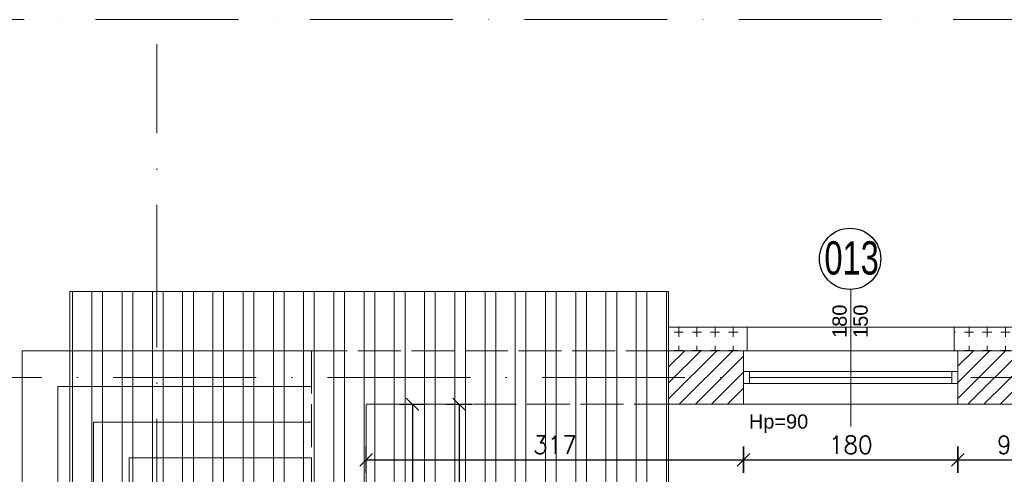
# Model space of a CAD drawing. Header units: millimetres. Extents: x -37273 to 136949, y -1495242345 to -598.
# Tile 7 of 38: x 40746 to 41573, y -20974 to -20592. Entities that reach past the tile are written whole.
import ezdxf

# ---------------------------------------------------------------- set-up
doc = ezdxf.new("R2010")
doc.units = ezdxf.units.MM
doc.linetypes.add('ACAD_ISO02W100', pattern=[15, 12, -3])
doc.linetypes.add('ACAD_ISO10W100', pattern=[18, 12, -3, 0, -3])
for name, color, linetype, lineweight in [('A-OKN', 3, 'Continuous', 13), ('urządzenia', 252, 'Continuous', 0), ('wymiarowannie', 253, 'Continuous', 5), ('ściany', 190, 'Continuous', 25)]:
    doc.layers.add(name, color=color, linetype=linetype, lineweight=lineweight)
for name, color, linetype in [('OPISY', 4, 'Continuous'), ('wym', 1, 'Continuous'), ('ściana', 7, 'Continuous')]:
    doc.layers.add(name, color=color, linetype=linetype)
doc.styles.add('op2', font='arial.ttf')
doc.styles.get("Standard").update_dxf_attribs({"font": 'arial.ttf'})
doc.styles.add('WYM_50', font='simplex.shx', dxfattribs={"width": 0.95})
doc.dimstyles.new('50', dxfattribs={"dimtxt": 15, "dimasz": 0.15, "dimexe": 13, "dimexo": 30, "dimgap": 5, "dimtad": 1, "dimdec": 0, "dimrnd": 0.5, "dimzin": 1, "dimdsep": 46, "dimtxsty": 'WYM_50', "dimblk": 'A', "dimcen": 3, "dimdle": 5, "dimse1": 1, "dimse2": 1, "dimclrd": 256, "dimclre": 256, "dimclrt": 2, "dimaunit": 1, "dimadec": 0, "dimazin": 0, "dimtfac": 0.32, "dimtdec": 0, "dimtix": 1, "dimtmove": 1, "dimatfit": 3, "dimldrblk": 'A', "dimfxl": 1, "dimtvp": 0.08, "dimtolj": 1, "dimtzin": 1, "dimarcsym": 0})

# ---------------------------------------------------------------- blocks, each defined once
blk = doc.blocks.new('A')
at = {"color": 1, "linetype": 'Continuous'}
blk.add_line((0, 73.6), (0, -73.6), dxfattribs=at)
at = {"color": 7, "linetype": 'Continuous'}
blk.add_line((-35.3, -35.3), (35.3, 35.3), dxfattribs=at)
blk = doc.blocks.new('*D2545')
at = {"layer": 'Defpoints', "color": 0, "lineweight": 13, "ltscale": 3}
for p in [(40991, -20870.55), (40595.34, -21123.95), (40991, -21123.95)]:
    blk.add_point(p, dxfattribs=at)
at = {"layer": 'wym', "lineweight": -2}
blk.add_line((40595.34, -20870.7), (40595.34, -21123.8), dxfattribs=at)
at = {"layer": 'wym', "lineweight": -2, "ltscale": 3, "xscale": 0.15, "yscale": 0.15, "zscale": 0.15}
for p, rotation in [((40595.34, -20870.55), 90), ((40595.34, -21123.95), 270)]:
    blk.add_blockref('A', p, dxfattribs=dict(at, rotation=rotation))
at = {"layer": 'wym', "color": 2, "ltscale": 3, "insert": (40582.84, -20997.25), "char_height": 15, "attachment_point": 5, "rotation": 90, "style": 'WYM_50'}
blk.add_mtext('\\A1;254', dxfattribs=at)
blk = doc.blocks.new('*D2559')
at = {"layer": 'Defpoints', "color": 0, "lineweight": 13, "ltscale": 3}
for p in [(40991, -20870.55), (40540.24, -22120.55), (40991, -22120.55)]:
    blk.add_point(p, dxfattribs=at)
at = {"layer": 'wym', "lineweight": -2}
blk.add_line((40540.24, -20870.7), (40540.24, -22120.4), dxfattribs=at)
at = {"layer": 'wym', "lineweight": -2, "ltscale": 3, "xscale": 0.15, "yscale": 0.15, "zscale": 0.15}
for p, rotation in [((40540.24, -20870.55), 90), ((40540.24, -22120.55), 270)]:
    blk.add_blockref('A', p, dxfattribs=dict(at, rotation=rotation))
at = {"layer": 'wym', "color": 2, "ltscale": 3, "insert": (40527.74, -21495.55), "char_height": 15, "attachment_point": 5, "rotation": 90, "style": 'WYM_50'}
blk.add_mtext('\\A1;1250', dxfattribs=at)
blk = doc.blocks.new('*D2575')
at = {"layer": 'Defpoints', "color": 0, "lineweight": 13, "ltscale": 3}
for p in [(41354, -20911.85), (41354, -20962.15), (41037, -20997.04)]:
    blk.add_point(p, dxfattribs=at)
at = {"layer": 'wym', "lineweight": -2}
blk.add_line((41037.15, -20962.15), (41353.85, -20962.15), dxfattribs=at)
at = {"layer": 'wym', "lineweight": -2, "ltscale": 3, "xscale": 0.15, "yscale": 0.15, "zscale": 0.15, "rotation": 180}
blk.add_blockref('A', (41037, -20962.15), dxfattribs=at)
at = {"layer": 'wym', "lineweight": -2, "ltscale": 3, "xscale": 0.15, "yscale": 0.15, "zscale": 0.15}
blk.add_blockref('A', (41354, -20962.15), dxfattribs=at)
at = {"layer": 'wym', "color": 2, "ltscale": 3, "insert": (41195.5, -20949.65), "char_height": 15, "attachment_point": 5, "style": 'WYM_50'}
blk.add_mtext('\\A1;317', dxfattribs=at)
blk = doc.blocks.new('*D2560')
at = {"layer": 'Defpoints', "color": 0, "lineweight": 13, "ltscale": 3}
for p in [(41067.73, -20915.55), (41037, -21123.95), (41075.98, -21123.95)]:
    blk.add_point(p, dxfattribs=at)
at = {"layer": 'wym', "lineweight": -2}
blk.add_line((41075.98, -20915.7), (41075.98, -21123.8), dxfattribs=at)
at = {"layer": 'wym', "lineweight": -2, "ltscale": 3, "xscale": 0.15, "yscale": 0.15, "zscale": 0.15}
for p, rotation in [((41075.98, -20915.55), 90), ((41075.98, -21123.95), 270)]:
    blk.add_blockref('A', p, dxfattribs=dict(at, rotation=rotation))
at = {"layer": 'wym', "color": 2, "ltscale": 3, "insert": (41063.48, -21019.75), "char_height": 15, "attachment_point": 5, "rotation": 90, "style": 'WYM_50'}
blk.add_mtext('\\A1;209', dxfattribs=at)
blk = doc.blocks.new('*D2599')
at = {"layer": 'Defpoints', "color": 0, "lineweight": 13, "ltscale": 3}
for p in [(41117.13, -20915.55), (41115.16, -21679.55), (41117.13, -21679.55)]:
    blk.add_point(p, dxfattribs=at)
at = {"layer": 'wym', "lineweight": -2}
blk.add_line((41115.16, -20915.7), (41115.16, -21679.4), dxfattribs=at)
at = {"layer": 'wym', "lineweight": -2, "ltscale": 3, "xscale": 0.15, "yscale": 0.15, "zscale": 0.15}
for p, rotation in [((41115.16, -20915.55), 90), ((41115.16, -21679.55), 270)]:
    blk.add_blockref('A', p, dxfattribs=dict(at, rotation=rotation))
at = {"layer": 'wym', "color": 2, "ltscale": 3, "insert": (41102.66, -21297.55), "char_height": 15, "attachment_point": 5, "rotation": 90, "style": 'WYM_50'}
blk.add_mtext('\\A1;764', dxfattribs=at)
blk = doc.blocks.new('*D2576')
at = {"layer": 'Defpoints', "color": 0, "lineweight": 13, "ltscale": 3}
for p in [(41354, -20904.95), (41534, -20904.95), (41534, -20962.15)]:
    blk.add_point(p, dxfattribs=at)
at = {"layer": 'wym', "lineweight": -2}
blk.add_line((41354.15, -20962.15), (41533.85, -20962.15), dxfattribs=at)
at = {"layer": 'wym', "lineweight": -2, "ltscale": 3, "xscale": 0.15, "yscale": 0.15, "zscale": 0.15, "rotation": 180}
blk.add_blockref('A', (41354, -20962.15), dxfattribs=at)
at = {"layer": 'wym', "lineweight": -2, "ltscale": 3, "xscale": 0.15, "yscale": 0.15, "zscale": 0.15}
blk.add_blockref('A', (41534, -20962.15), dxfattribs=at)
at = {"layer": 'wym', "color": 2, "ltscale": 3, "insert": (41444, -20949.65), "char_height": 15, "attachment_point": 5, "style": 'WYM_50'}
blk.add_mtext('\\A1;180', dxfattribs=at)
blk = doc.blocks.new('*D2577')
at = {"layer": 'Defpoints', "color": 0, "lineweight": 13, "ltscale": 3}
for p in [(41534, -20904.95), (41624, -20904.95), (41624, -20962.15)]:
    blk.add_point(p, dxfattribs=at)
at = {"layer": 'wym', "lineweight": -2}
blk.add_line((41534.15, -20962.15), (41623.85, -20962.15), dxfattribs=at)
at = {"layer": 'wym', "lineweight": -2, "ltscale": 3, "xscale": 0.15, "yscale": 0.15, "zscale": 0.15, "rotation": 180}
blk.add_blockref('A', (41534, -20962.15), dxfattribs=at)
at = {"layer": 'wym', "lineweight": -2, "ltscale": 3, "xscale": 0.15, "yscale": 0.15, "zscale": 0.15}
blk.add_blockref('A', (41624, -20962.15), dxfattribs=at)
at = {"layer": 'wym', "color": 2, "ltscale": 3, "insert": (41579, -20949.65), "char_height": 15, "attachment_point": 5, "style": 'WYM_50'}
blk.add_mtext('\\A1;90', dxfattribs=at)

msp = doc.modelspace()

# ---------------------------------------------------------------- hatches: boundary and pattern name
at = {"layer": 'wymiarowannie', "lineweight": 13, "ltscale": 3}
h = msp.add_hatch(dxfattribs=at)
h.set_pattern_fill('STEEL', color=252, scale=8, angle=45)
h.set_pattern_definition([(90, (40866.378, -14729.085), (-25.4, 0), []), (90, (40857.398, -14720.105), (-25.4, 0), [])])
h.paths.add_polyline_path([(40788, -20997.04), (40788, -20820.55), (41291, -20820.55), (41291, -20997.04)])
h = msp.add_hatch(dxfattribs=at)
h.set_pattern_fill('CROSS', color=1, scale=0.6, angle=45)
h.set_pattern_definition([(90, (-14158.83, -10.478), (-15.24, 0), [7.62, -7.62]), (180, (-14155.02, -6.668), (0, -15.24), [7.62, -7.62])])
h.paths.add_polyline_path([(41534, -20870.55), (41624, -20870.55), (41627, -20870.55), (41627, -20850.55), (41531, -20850.55), (41531, -20870.55)])
h.paths.add_polyline_path([(41354, -20870.55), (41357, -20870.55), (41357, -20850.55), (41291, -20850.55), (41291, -20870.55)])
h = msp.add_hatch(dxfattribs=at)
h.set_pattern_fill('ANSI31', color=5, scale=3)
h.set_pattern_definition([(45, (41290.995, -21153.551), (-6.735192, 6.735192), [])])
h.paths.add_polyline_path([(42463, -20915.55), (42463, -20893.05), (43642.84, -20893.05), (43643.03, -20996.27), (43623, -20996.27), (43623, -20915.55), (42747, -20915.55), (42747, -21153.55), (42732, -21153.55), (42732, -20915.55)])
h.paths.add_polyline_path([(42135, -20915.55), (42135, -20893.05), (42463, -20893.05), (42463, -20915.55), (42190, -20915.55), (42190, -21153.55), (42178, -21153.55), (42178, -20915.55)])
h.paths.add_polyline_path([(42463, -20893.05), (42463, -20870.55), (43642.8, -20870.55), (43642.84, -20893.05)])
h.paths.add_polyline_path([(42135, -20893.05), (42135, -20870.55), (42463, -20870.55), (42463, -20893.05)])
h.paths.add_polyline_path([(41806, -20893.05), (41806, -20870.55), (41808, -20870.55), (42032.05, -20870.55), (42032.05, -20893.05)])
h.paths.add_polyline_path([(41806, -20915.55), (41806, -20893.05), (42032.05, -20893.05), (42032.05, -20915.55)])
h.paths.add_polyline_path([(43642.84, -20893.05), (43642.8, -20870.55), (43668, -20870.55), (43668, -20996.27), (43643.03, -20996.27)])
h.paths.add_polyline_path([(42032.05, -20893.05), (42135, -20893.05), (42135, -20915.55), (42032.05, -20915.55)])
h.paths.add_polyline_path([(42032.05, -20893.05), (42032.05, -20870.55), (42135, -20870.55), (42135, -20893.05)])
h.paths.add_polyline_path([(41534, -20915.55), (41534, -20893.05), (41624, -20893.05), (41624, -20915.55)])
h.paths.add_polyline_path([(41534, -20893.05), (41534, -20870.55), (41624, -20870.55), (41624, -20893.05)])
h.paths.add_polyline_path([(41291, -20915.55), (41291, -20893.05), (41354, -20893.05), (41354, -20915.55)])
h.paths.add_polyline_path([(41291, -20893.05), (41291, -20870.55), (41354, -20870.55), (41354, -20893.05)])

# ---------------------------------------------------------------- linework, layer by layer
at = {"layer": 'A-OKN'}
for p, q in [((41534, -20870.55), (41354, -20870.55)), ((41534, -20888.05), (41354, -20888.05)), ((41534, -20888.05), (41354, -20888.05)), ((41359, -20888.05), (41359, -20898.05)), ((41359, -20888.05), (41359, -20898.05)), ((41529, -20888.05), (41529, -20898.05)), ((41529, -20888.05), (41529, -20898.05)), ((41534, -20898.05), (41354, -20898.05)), ((41534, -20898.05), (41354, -20898.05)), ((41359, -20893.05), (41529, -20893.05)), ((41359, -20893.05), (41529, -20893.05)), ((41534, -20915.55), (41354, -20915.55))]:
    msp.add_line(p, q, dxfattribs=at)
msp.add_lwpolyline([(41357, -20850.55), (41531, -20850.55)], dxfattribs=at)
at = {"layer": 'wymiarowannie', "color": 251, "linetype": 'ACAD_ISO10W100', "lineweight": 13, "ltscale": 10}
for p, q in [((43811.27, -20592.05), (40380.11, -20592.05)), ((40861, -22668.72), (40861, -20612.74)), ((43646, -20893.05), (40380.11, -20893.05))]:
    msp.add_line(p, q, dxfattribs=at)
at = {"layer": 'wymiarowannie', "ltscale": 3}
msp.add_line((41444, -20818.97), (41444, -20934.29), dxfattribs=at)
at = {"layer": 'wymiarowannie', "color": 5, "lineweight": 13, "ltscale": 3}
msp.add_lwpolyline([(41291, -20997.04), (40788, -20997.04), (40788, -20820.55), (41291, -20820.55)], close=True, dxfattribs=at)
at = {"layer": 'wymiarowannie', "color": 200, "lineweight": 30, "ltscale": 3}
msp.add_lwpolyline([(41291, -20850.55), (41291, -20850.55)], dxfattribs=at)
at = {"layer": 'wymiarowannie', "color": 252, "lineweight": 13, "ltscale": 3}
for points in [[(40748, -21679.55), (40748, -20870.55), (40991, -20870.55)], [(40778, -21679.55), (40778, -20900.55), (40991, -20900.55)], [(40808, -21679.55), (40808, -20930.55), (40991, -20930.55)], [(40838, -21659.55), (40838, -20960.55), (40991, -20960.55)]]:
    msp.add_lwpolyline(points, dxfattribs=at)
at = {"layer": 'wymiarowannie', "color": 252, "linetype": 'ACAD_ISO02W100', "lineweight": 13, "ltscale": 3}
for points in [[(41291, -20870.55), (40991, -20870.55), (40991, -20997.04)], [(41037, -20997.04), (41037, -20915.55), (41291, -20915.55)]]:
    msp.add_lwpolyline(points, dxfattribs=at)
at = {"layer": 'ściana', "lineweight": 13, "ltscale": 3}
for p, q in [((41291, -20870.55), (41354, -20870.55)), ((41354, -20915.55), (41354, -20870.55)), ((41534, -20915.55), (41534, -20870.55)), ((41534, -20870.55), (41624, -20870.55)), ((41291, -20915.55), (41354, -20915.55)), ((41534, -20915.55), (41624, -20915.55))]:
    msp.add_line(p, q, dxfattribs=at)
at = {"layer": 'ściana', "color": 1, "lineweight": 13, "ltscale": 3}
for points in [[(41291, -20850.55), (41357, -20850.55)], [(41291, -20870.55), (41291, -20850.55)], [(41357, -20870.55), (41357, -20850.55)], [(41531, -20850.55), (41627, -20850.55)], [(41531, -20870.55), (41531, -20850.55)]]:
    msp.add_lwpolyline(points, dxfattribs=at)
at = {"layer": 'ściany', "color": 5, "ltscale": 100}
msp.add_circle((41443.46, -20793.23), 25.74, dxfattribs=at)

# ---------------------------------------------------------------- texts
at = {"layer": 'OPISY', "color": 4, "ltscale": 3, "style": 'op2', "width": 0.7}
msp.add_text('013', height=28, dxfattribs=at).set_placement((41421.9, -20806.42))
at = {"layer": 'urządzenia', "insert": (41383.36, -20931.83), "char_height": 12, "attachment_point": 5}
msp.add_mtext('Hp=90', dxfattribs=at)
at = {"layer": 'wymiarowannie', "color": 1, "lineweight": 13, "ltscale": 3, "insert": (41434.69, -20845.68), "char_height": 12, "attachment_point": 5, "rotation": 90}
msp.add_mtext('180', dxfattribs=at)
at = {"layer": 'wymiarowannie', "color": 1, "lineweight": 13, "ltscale": 3, "insert": (41452.35, -20845.68), "char_height": 12, "width": 30.7607, "attachment_point": 5, "rotation": 90}
msp.add_mtext('150', dxfattribs=at)

# ---------------------------------------------------------------- dimensions: what is measured, and where the dimension line sits
at = {"layer": 'wym'}
for base, p1, p2, picture, middle in [((40540.24, -22120.55), (40991, -20870.55), (40991, -22120.55), '*D2559', (40527.74, -21495.55)), ((40595.34, -21123.95), (40991, -20870.55), (40991, -21123.95), '*D2545', (40582.84, -20997.25)), ((41075.98, -21123.95), (41067.73, -20915.55), (41037, -21123.95), '*D2560', (41063.48, -21019.75)), ((41115.16, -21679.55), (41117.13, -20915.55), (41117.13, -21679.55), '*D2599', (41102.66, -21297.55))]:
    dim = msp.add_linear_dim(base=base, p1=p1, p2=p2, angle=90, dimstyle='50', override={"dimblk": 'A', "dimfxl": 0, "dimarcsym": 1}, dxfattribs=at)
    dim.commit()
    dim.dimension.update_dxf_attribs({"geometry": picture, "text_midpoint": middle})
for base, p1, p2, picture, middle in [((41534, -20962.15), (41354, -20904.95), (41534, -20904.95), '*D2576', (41444, -20949.65)), ((41624, -20962.15), (41534, -20904.95), (41624, -20904.95), '*D2577', (41579, -20949.65)), ((41354, -20962.15), (41037, -20997.04), (41354, -20911.85), '*D2575', (41195.5, -20949.65))]:
    dim = msp.add_linear_dim(base=base, p1=p1, p2=p2, dimstyle='50', override={"dimblk": 'A', "dimfxl": 0, "dimarcsym": 1}, dxfattribs=at)
    dim.commit()
    dim.dimension.update_dxf_attribs({"geometry": picture, "text_midpoint": middle})

doc.saveas('drawing.dxf')
